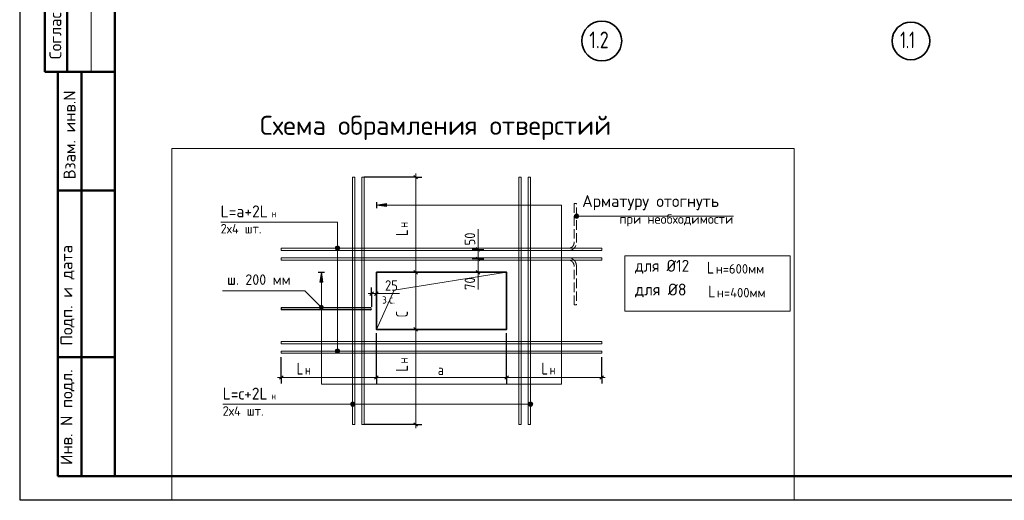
# Model space of a CAD drawing. Header units: millimetres. Extents: x 0 to 50400, y -12 to 35640.
# Tile 1 of 18: x 0 to 24840, y -12 to 12113. Entities that reach past the tile are written whole.
import ezdxf

# ---------------------------------------------------------------- set-up
doc = ezdxf.new("R2010")
doc.units = ezdxf.units.MM
doc.linetypes.add('______2', pattern=[324, 240, -84])
doc.linetypes.add('______5', pattern=[1320, 960, -120, 120, -120])
for name, color, linetype, lineweight in [('Standard', 7, 'Continuous', 25), ('Арм.стержн.ниж.зоны 2й ряд', 7, '______2', 25), ('ЖБ Перекрытие средний уровень', 7, 'Continuous', 50), ('Позиционная метка линия выноска', 7, 'Continuous', 13), ('Размерная линия_ общее', 7, 'Continuous', 13), ('Текст_ общее', 7, 'Continuous', 25)]:
    doc.layers.add(name, color=color, linetype=linetype, lineweight=lineweight)
doc.layers.add('Оси', color=7, linetype='______5', true_color=0x656565)
doc.styles.add('ISOCPEUR', font='txt')

msp = doc.modelspace()

# ---------------------------------------------------------------- hatches: boundary and pattern name
at = {"layer": 'Standard', "linetype": 'Continuous', "lineweight": 13, "transparency": 33554687}
for points in [[(9250, 7472), (8998, 7436), (9250, 7400)], [(14048, 7101), (14048, 7209), (14021, 7201)], [(14075, 7109), (14075, 7201), (14048, 7209)], [(14075, 7109), (14048, 7209), (14048, 7101)], [(14001, 7128), (14001, 7182), (13994, 7155)], [(14021, 7109), (14021, 7201), (14001, 7182)], [(14021, 7109), (14001, 7182), (14001, 7128)], [(14048, 7101), (14021, 7201), (14021, 7109)], [(14094, 7128), (14094, 7182), (14075, 7201)], [(14094, 7128), (14075, 7201), (14075, 7109)], [(14094, 7182), (14094, 7128), (14102, 7155)], [(7558, 4867), (7596, 4905), (7571, 4891)], [(7596, 4905), (7558, 4867), (7558, 4839)], [(7596, 4905), (7558, 4839), (7623, 4905)], [(7623, 4905), (7558, 4839), (7571, 4815)], [(7623, 4905), (7571, 4815), (7648, 4891)], [(7648, 4891), (7571, 4815), (7596, 4801)], [(7648, 4891), (7596, 4801), (7662, 4867)], [(7662, 4867), (7596, 4801), (7623, 4801)], [(7662, 4867), (7623, 4801), (7662, 4839)], [(7662, 4839), (7623, 4801), (7648, 4815)]]:
    msp.add_hatch(color=7, dxfattribs=at).paths.add_polyline_path(points)
msp.add_hatch(color=7, dxfattribs=at).paths.add_polyline_path([(7575, 5489), (7611, 5741), (7647, 5489)], flags=16)
at = {"layer": 'Текст_ общее', "linetype": 'Continuous', "lineweight": 13, "transparency": 33554687}
for points in [[(7965, 6351), (8073, 6351), (8066, 6378)], [(7965, 6351), (8066, 6378), (7973, 6378)], [(7973, 6324), (8073, 6351), (7965, 6351)], [(7973, 6378), (8066, 6378), (8046, 6397)], [(7973, 6378), (8046, 6397), (7992, 6397)], [(7973, 6324), (8066, 6324), (8073, 6351)], [(7992, 6304), (8066, 6324), (7973, 6324)], [(7992, 6397), (8046, 6397), (8019, 6405)], [(7992, 6304), (8046, 6304), (8066, 6324)], [(8046, 6304), (7992, 6304), (8019, 6297)], [(7965, 3754), (8073, 3754), (8066, 3781)], [(7965, 3754), (8066, 3781), (7973, 3781)], [(7973, 3727), (8073, 3754), (7965, 3754)], [(7973, 3781), (8066, 3781), (8046, 3800)], [(7973, 3781), (8046, 3800), (7992, 3800)], [(7973, 3727), (8066, 3727), (8073, 3754)], [(7992, 3707), (8066, 3727), (7973, 3727)], [(7992, 3800), (8046, 3800), (8019, 3808)], [(7992, 3707), (8046, 3707), (8066, 3727)], [(8046, 3707), (7992, 3707), (8019, 3700)], [(8357, 2388), (8357, 2442), (8349, 2415)], [(8376, 2369), (8376, 2462), (8357, 2442)], [(8376, 2369), (8357, 2442), (8357, 2388)], [(8403, 2361), (8403, 2469), (8376, 2462)], [(8403, 2361), (8376, 2462), (8376, 2369)], [(8430, 2369), (8430, 2462), (8403, 2469)], [(8430, 2369), (8403, 2469), (8403, 2361)], [(8449, 2388), (8449, 2442), (8430, 2462)], [(8449, 2388), (8430, 2462), (8430, 2369)], [(8449, 2442), (8449, 2388), (8457, 2415)], [(12842, 2388), (12842, 2442), (12835, 2415)], [(12862, 2369), (12862, 2462), (12842, 2442)], [(12862, 2369), (12842, 2442), (12842, 2388)], [(12889, 2361), (12889, 2469), (12862, 2462)], [(12889, 2361), (12862, 2462), (12862, 2369)], [(12916, 2369), (12916, 2462), (12889, 2469)], [(12916, 2369), (12889, 2469), (12889, 2361)], [(12935, 2388), (12935, 2442), (12916, 2462)], [(12935, 2388), (12916, 2462), (12916, 2369)], [(12935, 2442), (12935, 2388), (12943, 2415)]]:
    msp.add_hatch(color=7, dxfattribs=at).paths.add_polyline_path(points)

# ---------------------------------------------------------------- linework, layer by layer
at = {"layer": 'Standard', "color": 7, "linetype": 'Continuous', "lineweight": 25, "transparency": 33554687}
msp.add_line((2400, 35040), (2400, 1270), dxfattribs=at)
at = {"layer": 'Standard', "color": 7, "linetype": 'Continuous', "lineweight": 50, "transparency": 33554687}
for p, q in [((632, 18600), (632, 10800)), ((632, 18600), (632, 10800)), ((1200, 18600), (1200, 10800)), ((0, 10800), (7, 10800)), ((632, 10800), (2400, 10800)), ((960, 600), (960, 10800)), ((960, 600), (960, 10800)), ((1560, 600), (1560, 10800)), ((960, 7800), (2400, 7800)), ((960, 3600), (2400, 3600)), ((2400, 600), (960, 600))]:
    msp.add_line(p, q, dxfattribs=at)
at = {"layer": 'Standard', "color": 7, "linetype": 'Continuous', "lineweight": 13, "transparency": 33554687}
for p, q in [((1800, 18600), (1800, 10800)), ((19540, -12), (19540, 8862)), ((14048, 7209), (14048, 7209)), ((13994, 7155), (13994, 7155)), ((18009, 7155), (14048, 7155)), ((14048, 7101), (14048, 7101)), ((14102, 7155), (14102, 7155)), ((11563, 6317), (11563, 6831)), ((11563, 5741), (11563, 5304)), ((8998, 5203), (9584, 5203)), ((7571, 4891), (7571, 4891)), ((7571, 4815), (7571, 4815)), ((7648, 4891), (7648, 4891)), ((7648, 4815), (7648, 4815))]:
    msp.add_line(p, q, dxfattribs=at)
at = {"layer": 'Standard', "color": 251, "linetype": 'Continuous', "lineweight": 13, "true_color": 0x494949, "transparency": 33554687}
for p, q in [((9250, 7472), (8998, 7436)), ((9250, 7400), (9250, 7472)), ((8998, 7436), (8998, 7436)), ((8998, 7436), (8998, 7436)), ((8998, 7436), (8998, 7436)), ((8998, 7436), (9250, 7400)), ((9250, 7436), (9268, 7436)), ((7575, 5489), (7611, 5741)), ((7611, 5741), (7611, 5741)), ((7611, 5741), (7611, 5741)), ((7611, 5741), (7611, 5741)), ((7611, 5741), (7647, 5489)), ((7647, 5489), (7575, 5489)), ((7611, 5489), (7611, 5471))]:
    msp.add_line(p, q, dxfattribs=at)
at = {"layer": 'Standard', "color": 7, "linetype": '______2', "lineweight": 13, "transparency": 33554687}
for p, q in [((13986, 7478), (13986, 6489)), ((14044, 7478), (13986, 7478)), ((14044, 6489), (14044, 7478)), ((13986, 4916), (13986, 5904)), ((14044, 5904), (14044, 4916)), ((14044, 4916), (13986, 4916))]:
    msp.add_line(p, q, dxfattribs=at)
at = {"layer": 'Standard', "color": 7, "linetype": 'Continuous', "lineweight": 25, "transparency": 33554687}
msp.add_lwpolyline([(0, 0), (50400, 0), (50400, 35640), (0, 35640), (0, 0)], close=True, dxfattribs=at)
at = {"layer": 'Standard', "color": 7, "linetype": 'Continuous', "lineweight": 13, "transparency": 33554687}
for points in [[(50400, 35640), (0, 35640), (0, 0), (50400, 0), (50400, 35640)], [(19540, 8862), (3837, 8862), (3837, -12)], [(8451, 8141), (8451, 1901), (8393, 1901), (8393, 8141), (8451, 8141)], [(8691, 8141), (8691, 1901), (8633, 1901), (8633, 8141), (8691, 8141)], [(12591, 8141), (12591, 1901), (12649, 1901), (12649, 8141), (12591, 8141)], [(12831, 8141), (12831, 1901), (12889, 1901), (12889, 8141), (12831, 8141)], [(14684, 6288), (6598, 6288), (6598, 6346), (14684, 6346), (14684, 6288)], [(14684, 6048), (6598, 6048), (6598, 6106), (14684, 6106), (14684, 6048)], [(8998, 4301), (9450, 5290), (12284, 5741)], [(5117, 5271), (7191, 5271), (7610, 4853)], [(6608, 4848), (6608, 4791), (6598, 4791), (6598, 4848), (6608, 4848)], [(14684, 3994), (6598, 3994), (6598, 3936), (14684, 3936), (14684, 3994)], [(14684, 3754), (6598, 3754), (6598, 3696), (14684, 3696), (14684, 3754)]]:
    msp.add_lwpolyline(points, dxfattribs=at)
at = {"layer": 'Standard', "color": 7, "linetype": 'Continuous', "lineweight": 50, "transparency": 33554687}
msp.add_lwpolyline([(2400, 35040), (49800, 35040), (49800, 600), (2400, 600), (2400, 35040)], close=True, dxfattribs=at)
at = {"layer": 'Standard', "color": 251, "linetype": 'Continuous', "lineweight": 13, "true_color": 0x494949, "transparency": 33554687}
msp.add_lwpolyline([(7611, 5741), (7611, 2914), (13671, 2914), (13671, 7436), (8998, 7436)], dxfattribs=at)
at = {"layer": 'Standard', "color": 7, "linetype": 'Continuous', "lineweight": 25, "transparency": 33554687}
msp.add_lwpolyline([(8849, 4791), (6608, 4791), (6608, 4848), (8849, 4848)], dxfattribs=at)
at = {"layer": 'Standard', "color": 7, "linetype": 'Continuous', "lineweight": 13, "transparency": 33554687}
for centre in [(14048, 7155), (7610, 4853)]:
    msp.add_circle(centre, 54, dxfattribs=at)
at = {"layer": 'Standard', "color": 7, "linetype": '______2', "lineweight": 13, "transparency": 33554687}
for centre, radius, start, end in [((13842, 6489), 144, 270, 0), ((13842, 6489), 202, 270, 0), ((13842, 5904), 202, 0, 90), ((13842, 5904), 144, 0, 90)]:
    msp.add_arc(centre, radius, start, end, dxfattribs=at)
at = {"layer": 'Standard', "color": 7, "linetype": 'Continuous', "lineweight": 25, "transparency": 33554687}
msp.add_arc((8849, 4819), 28.8, 270, 90, dxfattribs=at)
at = {"layer": 'Арм.стержн.ниж.зоны 2й ряд', "color": 251, "linetype": 'Continuous', "lineweight": 25, "true_color": 0x494949, "transparency": 33554687}
for p, q in [((8998, 7512), (8998, 7359)), ((7534, 5741), (7688, 5741))]:
    msp.add_line(p, q, dxfattribs=at)
at = {"layer": 'ЖБ Перекрытие средний уровень', "color": 7, "linetype": 'Continuous', "lineweight": 35, "transparency": 33554687}
msp.add_lwpolyline([(8998, 5741), (12284, 5741), (12284, 4301), (8998, 4301), (8998, 5741)], dxfattribs=at)
at = {"layer": 'Оси', "color": 7, "linetype": 'Continuous', "lineweight": 35, "transparency": 33554687}
for centre, radius in [((14685, 11576), 503), ((22485, 11576), 475)]:
    msp.add_circle(centre, radius, dxfattribs=at)
at = {"layer": 'Позиционная метка линия выноска', "color": 38, "linetype": 'Continuous', "lineweight": 18, "true_color": 0x501e0f, "transparency": 33554687}
for p, q in [((15268, 6153), (15268, 4756)), ((19439, 6153), (15268, 6153)), ((19439, 4756), (19439, 6153)), ((15268, 4756), (19439, 4756))]:
    msp.add_line(p, q, dxfattribs=at)
at = {"layer": 'Размерная линия_ общее', "color": 7, "linetype": 'Continuous', "lineweight": 13, "transparency": 33554687}
for p, q in [((9991, 8141), (9991, 8231)), ((9991, 8141), (9991, 5741)), ((11563, 6317), (11563, 6407)), ((11563, 6077), (11563, 6317)), ((11563, 5741), (11563, 6077)), ((9991, 5741), (9991, 5831)), ((9991, 5741), (9991, 5651)), ((9991, 4301), (9991, 5741)), ((11563, 5741), (11563, 5651)), ((8878, 5203), (8788, 5203)), ((8998, 5203), (8878, 5203)), ((8998, 5203), (9088, 5203)), ((9991, 1901), (9991, 4301)), ((6598, 3087), (6508, 3087)), ((8998, 3087), (6598, 3087)), ((8998, 3087), (8908, 3087)), ((8998, 3087), (9088, 3087)), ((8998, 3087), (12284, 3087)), ((12284, 3087), (14684, 3087)), ((14684, 3087), (14774, 3087)), ((9991, 1901), (9991, 1811))]:
    msp.add_line(p, q, dxfattribs=at)
at = {"layer": 'Размерная линия_ общее', "color": 253, "linetype": 'Continuous', "lineweight": -3, "true_color": 0xa0a0a0, "transparency": 33554687}
for p, q in [((9991, 8141), (8691, 8141)), ((9991, 8141), (9841, 8141)), ((9991, 8141), (10141, 8141)), ((11563, 6317), (11413, 6317)), ((11563, 6317), (11713, 6317)), ((11563, 6317), (11563, 6317)), ((11563, 6077), (11413, 6077)), ((11563, 6077), (11713, 6077)), ((11563, 6077), (11572, 6077)), ((9991, 5741), (9841, 5741)), ((9991, 5741), (9841, 5741)), ((9991, 5741), (10141, 5741)), ((9991, 5741), (9991, 5741)), ((9991, 5741), (10141, 5741)), ((9991, 5741), (9991, 5741)), ((11563, 5741), (11413, 5741)), ((11563, 5741), (11713, 5741)), ((11563, 5741), (11572, 5741)), ((8878, 5203), (8878, 5353)), ((8998, 5203), (8998, 5353)), ((8998, 5203), (8998, 5299)), ((8878, 5203), (8878, 5053)), ((8878, 5203), (8878, 4871)), ((8998, 5203), (8998, 5053)), ((9991, 4301), (9841, 4301)), ((9991, 4301), (10141, 4301)), ((9991, 4301), (9991, 4301)), ((8998, 3087), (8998, 4205)), ((12284, 3087), (12284, 4205)), ((6598, 3087), (6598, 3600)), ((14684, 3087), (14684, 3600)), ((6598, 3087), (6598, 3237)), ((8998, 3087), (8998, 3237)), ((8998, 3087), (8998, 3237)), ((12284, 3087), (12284, 3237)), ((14684, 3087), (14684, 3237)), ((6598, 3087), (6598, 2937)), ((8998, 3087), (8998, 2937)), ((8998, 3087), (8998, 2937)), ((8998, 3087), (8998, 3087)), ((12284, 3087), (12284, 2937)), ((14684, 3087), (14684, 2937)), ((9991, 1901), (8691, 1901)), ((9991, 1901), (9841, 1901)), ((9991, 1901), (10141, 1901))]:
    msp.add_line(p, q, dxfattribs=at)
at = {"layer": 'Размерная линия_ общее', "color": 7, "linetype": 'Continuous', "lineweight": 25, "transparency": 33554687}
for p, q in [((9946, 8186), (10036, 8096)), ((11608, 6272), (11518, 6362)), ((11608, 6032), (11518, 6122)), ((9946, 5786), (10036, 5696)), ((10036, 5696), (9946, 5786)), ((11608, 5696), (11518, 5786)), ((8923, 5248), (8833, 5158)), ((9043, 5248), (8953, 5158)), ((10036, 4256), (9946, 4346)), ((6643, 3132), (6553, 3042)), ((9043, 3132), (8953, 3042)), ((8953, 3042), (9043, 3132)), ((12239, 3042), (12329, 3132)), ((14639, 3042), (14729, 3132)), ((10036, 1856), (9946, 1946))]:
    msp.add_line(p, q, dxfattribs=at)
at = {"layer": 'Текст_ общее', "color": 7, "linetype": 'Continuous', "lineweight": 13, "transparency": 33554687}
for p, q in [((7965, 6351), (7965, 6351)), ((8019, 6405), (8019, 6405)), ((8019, 6297), (8019, 6297)), ((8073, 6351), (8073, 6351)), ((7965, 3754), (7965, 3754)), ((8019, 3808), (8019, 3808)), ((8073, 3754), (8073, 3754)), ((8019, 3700), (8019, 3700)), ((8349, 2415), (8349, 2415)), ((8403, 2469), (8403, 2469)), ((12889, 2415), (8403, 2415)), ((8403, 2361), (8403, 2361)), ((8457, 2415), (8457, 2415)), ((12835, 2415), (12835, 2415)), ((12889, 2469), (12889, 2469)), ((12889, 2361), (12889, 2361)), ((12943, 2415), (12943, 2415))]:
    msp.add_line(p, q, dxfattribs=at)
for points in [[(8019, 6351), (8019, 7007), (5072, 7007)], [(8019, 3754), (8019, 7007), (5072, 7007)], [(8403, 2415), (8030, 2415), (5124, 2415)]]:
    msp.add_lwpolyline(points, dxfattribs=at)
for centre in [(8019, 6351), (8019, 3754), (8403, 2415), (12889, 2415)]:
    msp.add_circle(centre, 54, dxfattribs=at)

# ---------------------------------------------------------------- texts
at = {"layer": 'Standard', "color": 7, "linetype": 'Continuous', "lineweight": 50, "transparency": 33554687, "char_height": 300, "attachment_point": 7, "rotation": 90, "style": 'ISOCPEUR'}
for s, insert, width in [('\\A1;{\\fISOCPEUR|i0|b0;\\H300.000000;\\W1.000000;\\C7;Согласовано}\\P', (1050, 11114), 2486.25), ('\\A1;{\\fISOCPEUR|i0|b0;\\H300.000000;\\W1.000000;\\C7;Взам. инв.N}\\P', (1408, 8083), 2290.92), ('\\A1;{\\fISOCPEUR|i0|b0;\\H300.000000;\\W1.000000;\\C7;Подп. и дата}\\P', (1379, 3891), 2636.47), ('\\A1;{\\fISOCPEUR|i0|b0;\\H300.000000;\\W1.000000;\\C7;Инв. N подл.}\\P', (1379, 881), 2426.15)]:
    msp.add_mtext(s, dxfattribs=dict(at, insert=insert, width=width))
at = {"layer": 'Standard', "color": 7, "linetype": 'Continuous', "lineweight": 13, "transparency": 33554687, "insert": (6062, 9382), "char_height": 480, "width": 9213.46, "attachment_point": 4, "style": 'ISOCPEUR'}
msp.add_mtext('\\A1;{\\fISOCPEUR|i0|b0;\\H480.000000;\\W1.000000;\\C7;Схема обрамления отверстий}\\P', dxfattribs=at)
at = {"layer": 'Standard', "color": 7, "linetype": 'Continuous', "lineweight": 25, "transparency": 33554687, "attachment_point": 7, "style": 'ISOCPEUR'}
for s, insert, char_height, width in [('\\W0.98;Арматуру отогнуть', (14191, 7306), 300, 3985.56), ('\\W0.98;при необходимости', (15126, 6898), 240, 2996.18), ('\\W0.95;L=а+2L', (5068, 7127), 300, 1432.28), ('\\W0.78;н', (6358, 7127), 180, 195.85), ('\\W0.96;2х4 шт.', (5068, 6719), 240, 1290.75), ('\\W0.93;для Ø12 ', (15522, 5707), 300, 1789.23), ('\\W0.86; L', (17172, 5707), 300, 515.34), ('\\W0.96;н=600мм', (17559, 5707), 240, 1338.55), ('\\W0.97;ш. 200 мм', (5233, 5423), 264, 1737.47), ('\\W0.97;для Ø8  ', (15522, 5107), 300, 1824.29), ('\\W0.86; L', (17202, 5107), 300, 515.33), ('\\W0.96;н=400мм', (17589, 5107), 240, 1362.68), ('\\W0.77;L', (6990, 3159), 300, 323.54), ('\\W0.78;н', (7198, 3159), 240, 261.13), ('\\W0.77;L', (13163, 3161), 300, 323.54), ('\\W0.78;н', (13372, 3161), 240, 261.12), ('\\W0.95;L=с+2L', (5120, 2530), 300, 1372.16), ('\\W0.78;н', (6350, 2530), 180, 195.83), ('\\W0.96;2х4 шт.', (5120, 2122), 240, 1290.75)]:
    msp.add_mtext(s, dxfattribs=dict(at, insert=insert, char_height=char_height, width=width))
at = {"layer": 'Standard', "color": 7, "linetype": 'Continuous', "lineweight": 25, "transparency": 33554687, "attachment_point": 7, "rotation": 90, "style": 'ISOCPEUR'}
for s, insert, char_height, width in [('\\W0.78;н', (9793, 6864), 240, 261.12), ('\\W0.77;L', (9793, 6656), 300, 323.52), ('\\W0.77;С', (9793, 4608), 300, 323.52), ('\\W0.78;н', (9793, 3443), 240, 261.13), ('\\W0.77;L', (9793, 3235), 300, 323.52)]:
    msp.add_mtext(s, dxfattribs=dict(at, insert=insert, char_height=char_height, width=width))
at = {"layer": 'Оси', "color": 7, "linetype": 'Continuous', "lineweight": 35, "transparency": 33554687, "char_height": 420, "attachment_point": 7, "style": 'ISOCPEUR'}
for s, insert, width in [('\\W0.79;1.2', (14370, 11393), 795.3), ('\\W0.68;1.1', (22212, 11393), 689.48)]:
    msp.add_mtext(s, dxfattribs=dict(at, insert=insert, width=width))
at = {"layer": 'Размерная линия_ общее', "color": 7, "linetype": 'Continuous', "lineweight": 25, "transparency": 33554687, "char_height": 264, "width": 484.71, "attachment_point": 7, "rotation": 90, "style": 'ISOCPEUR'}
for s, insert in [('\\W0.87;50', (11491, 6419)), ('\\W0.87;70', (11491, 5296))]:
    msp.add_mtext(s, dxfattribs=dict(at, insert=insert))
at = {"layer": 'Размерная линия_ общее', "color": 7, "linetype": 'Continuous', "lineweight": 25, "transparency": 33554687, "char_height": 264, "attachment_point": 7, "style": 'ISOCPEUR'}
for s, insert, width in [('\\W0.87;25', (9216, 5275), 484.72), ('\\W0.80;а', (10549, 3147), 316.64)]:
    msp.add_mtext(s, dxfattribs=dict(at, insert=insert, width=width))
at = {"layer": 'Размерная линия_ общее', "color": 7, "linetype": 'Continuous', "lineweight": 18, "transparency": 33554687, "insert": (9145, 4949), "char_height": 216, "width": 496.74, "attachment_point": 7, "style": 'ISOCPEUR'}
msp.add_mtext('\\W0.90;з.с.', dxfattribs=at)

doc.saveas('drawing.dxf')
